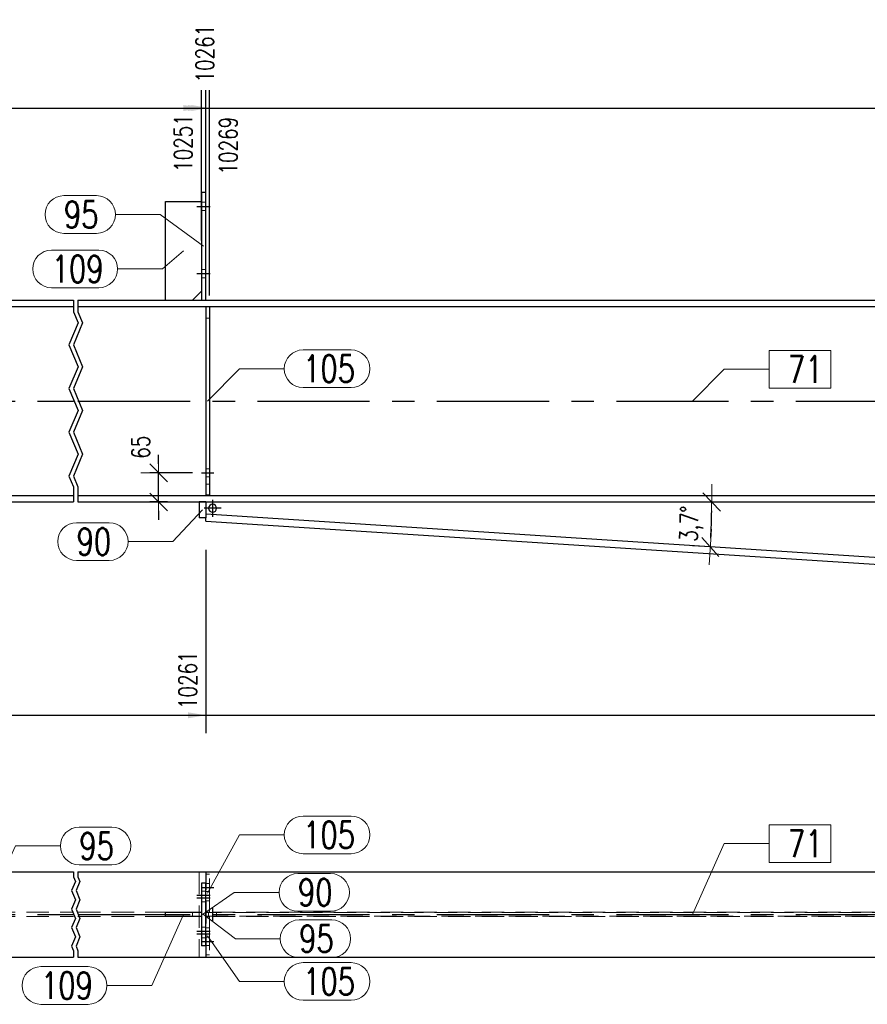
# Model space of a CAD drawing. Header units: millimetres. Extents: x 3528 to 4122, y 12541 to 12988.
# Tile 13 of 47: x 3693 to 3788, y 12707 to 12817. Entities that reach past the tile are written whole.
import ezdxf

# ---------------------------------------------------------------- set-up
doc = ezdxf.new("R2010")
doc.units = ezdxf.units.MM
doc.header["$LTSCALE"] = 10
doc.linetypes.add('HIDDEN', pattern=[0.375, 0.25, -0.125])
doc.linetypes.add('MITTE', pattern=[2, 1.25, -0.25, 0.25, -0.25])
doc.layers.get('Defpoints').update_dxf_attribs({"color": 1})
for name, color, linetype, lineweight in [('PS_DIM', 4, 'Continuous', 13), ('PS_Hidden', 2, 'HIDDEN', 9), ('PS_Pos', 1, 'Continuous', 15), ('PS_SOLID', 7, 'Continuous', 30)]:
    doc.layers.add(name, color=color, linetype=linetype, lineweight=lineweight)
doc.layers.add('PS_MID', color=5, linetype='MITTE')
doc.layers.add('PS_SHAPE', color=3, linetype='Continuous')
doc.styles.add('simplex', font='simplex.shx', dxfattribs={"width": 0.75})
doc.dimstyles.new('1_20_GŁ_DS1-LS20', dxfattribs={"dimtxt": 2, "dimasz": 2, "dimexe": 2, "dimexo": 5, "dimgap": 1, "dimtad": 1, "dimjust": 4, "dimdec": 0, "dimlfac": 20, "dimtxsty": 'simplex', "dimblk1": 'NONE', "dimsah": 1, "dimcen": 2, "dimclrd": 256, "dimclre": 256, "dimclrt": 4, "dimadec": 1, "dimazin": 0, "dimtfac": 1, "dimtdec": 0, "dimtmove": 2, "dimatfit": 3, "dimfxl": 1, "dimarcsym": 0})
doc.dimstyles.new('1_20_SC', dxfattribs={"dimtxt": 2, "dimasz": 1, "dimexe": 1, "dimexo": 1, "dimgap": 1, "dimtad": 1, "dimdec": 0, "dimlfac": 20, "dimtxsty": 'simplex', "dimblk": 'dimznak', "dimcen": 2, "dimclrd": 256, "dimclre": 256, "dimclrt": 4, "dimadec": 1, "dimazin": 0, "dimtfac": 1, "dimtdec": 0, "dimtix": 1, "dimtmove": 2, "dimatfit": 3, "dimldrblk": 'dim-grot', "dimfxl": 1, "dimarcsym": 0})

# ---------------------------------------------------------------- blocks, each defined once
blk = doc.blocks.new('*D54')
at = {"layer": 'Defpoints', "color": 0, "transparency": 16777216}
for p in [(3713.58, 12806.83), (3713.58, 12787.07), (3585.58, 12762.92)]:
    blk.add_point(p, dxfattribs=at)
at = {"layer": 'PS_DIM', "lineweight": -2, "transparency": 16777216}
for p, q in [((3585.58, 12767.92), (3585.58, 12808.83)), ((3713.58, 12792.07), (3713.58, 12808.83)), ((3585.58, 12806.83), (3711.58, 12806.83))]:
    blk.add_line(p, q, dxfattribs=at)
at = {"layer": 'PS_DIM', "transparency": 16777216}
blk.add_solid([(3711.58, 12807.16), (3711.58, 12806.5), (3713.58, 12806.83)], dxfattribs=at)
at = {"layer": 'PS_DIM', "color": 4, "transparency": 16777216, "insert": (3711.56, 12802.92), "char_height": 2, "attachment_point": 5, "rotation": 90, "style": 'simplex'}
blk.add_mtext('10251', dxfattribs=at)
blk = doc.blocks.new('_None')
blk = doc.blocks.new('*D55')
at = {"layer": 'Defpoints', "color": 0, "transparency": 16777216}
for p in [(3714.08, 12806.83), (3714.08, 12787), (3585.58, 12762.92)]:
    blk.add_point(p, dxfattribs=at)
at = {"layer": 'PS_DIM', "lineweight": -2, "transparency": 16777216}
for p, q in [((3585.58, 12767.92), (3585.58, 12808.83)), ((3714.08, 12792), (3714.08, 12808.83)), ((3585.58, 12806.83), (3712.08, 12806.83))]:
    blk.add_line(p, q, dxfattribs=at)
at = {"layer": 'PS_DIM', "transparency": 16777216}
blk.add_solid([(3712.08, 12807.16), (3712.08, 12806.5), (3714.08, 12806.83)], dxfattribs=at)
at = {"layer": 'PS_DIM', "color": 4, "transparency": 16777216, "insert": (3713.97, 12812.89), "char_height": 2, "attachment_point": 5, "rotation": 90, "style": 'simplex'}
blk.add_mtext('10261', dxfattribs=at)
blk = doc.blocks.new('*D56')
at = {"layer": 'Defpoints', "color": 0, "transparency": 16777216}
for p in [(3714.48, 12806.83), (3714.48, 12780.92), (3585.58, 12762.92)]:
    blk.add_point(p, dxfattribs=at)
at = {"layer": 'PS_DIM', "lineweight": -2, "transparency": 16777216}
for p, q in [((3585.58, 12767.92), (3585.58, 12808.83)), ((3714.48, 12785.92), (3714.48, 12808.83)), ((3585.58, 12806.83), (3712.48, 12806.83))]:
    blk.add_line(p, q, dxfattribs=at)
at = {"layer": 'PS_DIM', "transparency": 16777216}
blk.add_solid([(3712.48, 12807.16), (3712.48, 12806.5), (3714.48, 12806.83)], dxfattribs=at)
at = {"layer": 'PS_DIM', "color": 4, "transparency": 16777216, "insert": (3716.58, 12802.63), "char_height": 2, "attachment_point": 5, "rotation": 90, "style": 'simplex'}
blk.add_mtext('10269', dxfattribs=at)
blk = doc.blocks.new('*D57')
at = {"layer": 'Defpoints', "color": 0, "transparency": 16777216}
for p in [(3828.58, 12806.83), (3828.58, 12787.15), (3585.58, 12762.92)]:
    blk.add_point(p, dxfattribs=at)
at = {"layer": 'PS_DIM', "lineweight": -2, "transparency": 16777216}
for p, q in [((3585.58, 12767.92), (3585.58, 12808.83)), ((3828.58, 12792.15), (3828.58, 12808.83)), ((3585.58, 12806.83), (3826.58, 12806.83))]:
    blk.add_line(p, q, dxfattribs=at)
at = {"layer": 'PS_DIM', "transparency": 16777216}
blk.add_solid([(3826.58, 12807.16), (3826.58, 12806.5), (3828.58, 12806.83)], dxfattribs=at)
at = {"layer": 'PS_DIM', "color": 4, "transparency": 16777216, "insert": (3826.56, 12802.92), "char_height": 2, "attachment_point": 5, "rotation": 90, "style": 'simplex'}
blk.add_mtext('12551', dxfattribs=at)
blk = doc.blocks.new('*D58')
at = {"layer": 'Defpoints', "color": 0, "transparency": 16777216}
for p in [(3829.08, 12806.83), (3829.08, 12787.07), (3585.58, 12762.92)]:
    blk.add_point(p, dxfattribs=at)
at = {"layer": 'PS_DIM', "lineweight": -2, "transparency": 16777216}
for p, q in [((3585.58, 12767.92), (3585.58, 12808.83)), ((3829.08, 12792.07), (3829.08, 12808.83)), ((3585.58, 12806.83), (3827.08, 12806.83))]:
    blk.add_line(p, q, dxfattribs=at)
at = {"layer": 'PS_DIM', "transparency": 16777216}
blk.add_solid([(3827.08, 12807.16), (3827.08, 12806.5), (3829.08, 12806.83)], dxfattribs=at)
at = {"layer": 'PS_DIM', "color": 4, "transparency": 16777216, "insert": (3831.04, 12802.92), "char_height": 2, "attachment_point": 5, "rotation": 90, "style": 'simplex'}
blk.add_mtext('12561', dxfattribs=at)
blk = doc.blocks.new('*D59')
at = {"layer": 'Defpoints', "color": 0, "transparency": 16777216}
for p in [(3938.85, 12806.83), (3938.85, 12784.64), (3585.58, 12762.92)]:
    blk.add_point(p, dxfattribs=at)
at = {"layer": 'PS_DIM', "lineweight": -2, "transparency": 16777216}
for p, q in [((3585.58, 12767.92), (3585.58, 12808.83)), ((3938.85, 12789.64), (3938.85, 12808.83)), ((3585.58, 12806.83), (3936.85, 12806.83))]:
    blk.add_line(p, q, dxfattribs=at)
at = {"layer": 'PS_DIM', "transparency": 16777216}
blk.add_solid([(3936.85, 12807.16), (3936.85, 12806.5), (3938.85, 12806.83)], dxfattribs=at)
at = {"layer": 'PS_DIM', "color": 4, "transparency": 16777216, "insert": (3936.83, 12802.63), "char_height": 2, "attachment_point": 5, "rotation": 90, "style": 'simplex'}
blk.add_mtext('14756', dxfattribs=at)
blk = doc.blocks.new('*D60')
at = {"layer": 'Defpoints', "color": 0, "transparency": 16777216}
for p in [(3943.58, 12806.83), (3943.58, 12786.94), (3585.58, 12762.92)]:
    blk.add_point(p, dxfattribs=at)
at = {"layer": 'PS_DIM', "lineweight": -2, "transparency": 16777216}
for p, q in [((3585.58, 12767.92), (3585.58, 12808.83)), ((3943.58, 12791.94), (3943.58, 12808.83)), ((3585.58, 12806.83), (3941.58, 12806.83))]:
    blk.add_line(p, q, dxfattribs=at)
at = {"layer": 'PS_DIM', "transparency": 16777216}
blk.add_solid([(3941.58, 12807.16), (3941.58, 12806.5), (3943.58, 12806.83)], dxfattribs=at)
at = {"layer": 'PS_DIM', "color": 4, "transparency": 16777216, "insert": (3941.56, 12802.92), "char_height": 2, "attachment_point": 5, "rotation": 90, "style": 'simplex'}
blk.add_mtext('14851', dxfattribs=at)
blk = doc.blocks.new('*D61')
at = {"layer": 'Defpoints', "color": 0, "transparency": 16777216}
for p in [(3944.08, 12806.83), (3944.08, 12786.84), (3585.58, 12762.92)]:
    blk.add_point(p, dxfattribs=at)
at = {"layer": 'PS_DIM', "lineweight": -2, "transparency": 16777216}
for p, q in [((3585.58, 12767.92), (3585.58, 12808.83)), ((3944.08, 12791.84), (3944.08, 12808.83)), ((3585.58, 12806.83), (3942.08, 12806.83))]:
    blk.add_line(p, q, dxfattribs=at)
at = {"layer": 'PS_DIM', "transparency": 16777216}
blk.add_solid([(3942.08, 12807.16), (3942.08, 12806.5), (3944.08, 12806.83)], dxfattribs=at)
at = {"layer": 'PS_DIM', "color": 4, "transparency": 16777216, "insert": (3945.63, 12802.92), "char_height": 2, "attachment_point": 5, "rotation": 90, "style": 'simplex'}
blk.add_mtext('14861', dxfattribs=at)
blk = doc.blocks.new('*D62')
at = {"layer": 'Defpoints', "color": 0, "transparency": 16777216}
for p in [(3951.05, 12806.83), (3951.05, 12785.42), (3585.58, 12762.92)]:
    blk.add_point(p, dxfattribs=at)
at = {"layer": 'PS_DIM', "lineweight": -2, "transparency": 16777216}
for p, q in [((3585.58, 12767.92), (3585.58, 12808.83)), ((3951.05, 12790.42), (3951.05, 12808.83)), ((3585.58, 12806.83), (3949.05, 12806.83))]:
    blk.add_line(p, q, dxfattribs=at)
at = {"layer": 'PS_DIM', "transparency": 16777216}
blk.add_solid([(3949.05, 12807.16), (3949.05, 12806.5), (3951.05, 12806.83)], dxfattribs=at)
at = {"layer": 'PS_DIM', "color": 4, "transparency": 16777216, "insert": (3949.03, 12802.6), "char_height": 2, "attachment_point": 5, "rotation": 90, "style": 'simplex'}
blk.add_mtext('15000', dxfattribs=at)
blk = doc.blocks.new('*D63')
at = {"layer": 'Defpoints', "color": 0, "transparency": 16777216}
for p in [(3951.46, 12806.83), (3951.46, 12784.38), (3585.58, 12762.92)]:
    blk.add_point(p, dxfattribs=at)
at = {"layer": 'PS_DIM', "lineweight": -2, "transparency": 16777216}
for p, q in [((3585.58, 12767.92), (3585.58, 12808.83)), ((3951.46, 12789.38), (3951.46, 12808.83)), ((3585.58, 12806.83), (3949.46, 12806.83))]:
    blk.add_line(p, q, dxfattribs=at)
at = {"layer": 'PS_DIM', "transparency": 16777216}
blk.add_solid([(3949.46, 12807.16), (3949.46, 12806.5), (3951.46, 12806.83)], dxfattribs=at)
at = {"layer": 'PS_DIM', "color": 4, "transparency": 16777216, "insert": (3953.13, 12802.6), "char_height": 2, "attachment_point": 5, "rotation": 90, "style": 'simplex'}
blk.add_mtext('15008', dxfattribs=at)
blk = doc.blocks.new('*D67')
at = {"layer": 'Defpoints', "color": 0, "transparency": 16777216}
for p in [(3585.58, 12762.92), (3714.08, 12762.59), (3714.08, 12739.15)]:
    blk.add_point(p, dxfattribs=at)
at = {"layer": 'PS_DIM', "lineweight": -2, "transparency": 16777216}
for p, q in [((3585.58, 12757.92), (3585.58, 12737.15)), ((3714.08, 12757.59), (3714.08, 12737.15)), ((3585.58, 12739.15), (3712.08, 12739.15))]:
    blk.add_line(p, q, dxfattribs=at)
at = {"layer": 'PS_DIM', "transparency": 16777216}
blk.add_solid([(3712.08, 12739.48), (3712.08, 12738.81), (3714.08, 12739.15)], dxfattribs=at)
at = {"layer": 'PS_DIM', "color": 4, "transparency": 16777216, "insert": (3712.06, 12743.06), "char_height": 2, "attachment_point": 5, "rotation": 90, "style": 'simplex'}
blk.add_mtext('10261', dxfattribs=at)
blk = doc.blocks.new('*D68')
at = {"layer": 'Defpoints', "color": 0, "transparency": 16777216}
for p in [(3829.48, 12767.67), (3585.58, 12762.92), (3829.48, 12739.15)]:
    blk.add_point(p, dxfattribs=at)
at = {"layer": 'PS_DIM', "lineweight": -2, "transparency": 16777216}
for p, q in [((3829.48, 12762.67), (3829.48, 12737.15)), ((3585.58, 12757.92), (3585.58, 12737.15)), ((3585.58, 12739.15), (3827.48, 12739.15))]:
    blk.add_line(p, q, dxfattribs=at)
at = {"layer": 'PS_DIM', "transparency": 16777216}
blk.add_solid([(3827.48, 12739.48), (3827.48, 12738.81), (3829.48, 12739.15)], dxfattribs=at)
at = {"layer": 'PS_DIM', "color": 4, "transparency": 16777216, "insert": (3827.46, 12743.35), "char_height": 2, "attachment_point": 5, "rotation": 90, "style": 'simplex'}
blk.add_mtext('12569', dxfattribs=at)
blk = doc.blocks.new('*D69')
at = {"layer": 'Defpoints', "color": 0, "transparency": 16777216}
for p in [(3940.07, 12773.21), (3585.58, 12762.92), (3940.07, 12739.15)]:
    blk.add_point(p, dxfattribs=at)
at = {"layer": 'PS_DIM', "lineweight": -2, "transparency": 16777216}
for p, q in [((3940.07, 12768.21), (3940.07, 12737.15)), ((3585.58, 12757.92), (3585.58, 12737.15)), ((3585.58, 12739.15), (3938.07, 12739.15))]:
    blk.add_line(p, q, dxfattribs=at)
at = {"layer": 'PS_DIM', "transparency": 16777216}
blk.add_solid([(3938.07, 12739.48), (3938.07, 12738.81), (3940.07, 12739.15)], dxfattribs=at)
at = {"layer": 'PS_DIM', "color": 4, "transparency": 16777216, "insert": (3938.05, 12743.38), "char_height": 2, "attachment_point": 5, "rotation": 90, "style": 'simplex'}
blk.add_mtext('14780', dxfattribs=at)
blk = doc.blocks.new('*D70')
at = {"layer": 'Defpoints', "color": 0, "transparency": 16777216}
for p in [(3951.05, 12785.42), (3585.58, 12762.92), (3951.05, 12739.15)]:
    blk.add_point(p, dxfattribs=at)
at = {"layer": 'PS_DIM', "lineweight": -2, "transparency": 16777216}
for p, q in [((3951.05, 12780.42), (3951.05, 12737.15)), ((3585.58, 12757.92), (3585.58, 12737.15)), ((3585.58, 12739.15), (3949.05, 12739.15))]:
    blk.add_line(p, q, dxfattribs=at)
at = {"layer": 'PS_DIM', "transparency": 16777216}
blk.add_solid([(3949.05, 12739.48), (3949.05, 12738.81), (3951.05, 12739.15)], dxfattribs=at)
at = {"layer": 'PS_DIM', "color": 4, "transparency": 16777216, "insert": (3949.03, 12743.38), "char_height": 2, "attachment_point": 5, "rotation": 90, "style": 'simplex'}
blk.add_mtext('15000', dxfattribs=at)
blk = doc.blocks.new('*D71')
at = {"layer": 'Defpoints', "color": 0, "transparency": 16777216}
for p in [(3951.46, 12784.38), (3585.58, 12762.92), (3951.46, 12739.15)]:
    blk.add_point(p, dxfattribs=at)
at = {"layer": 'PS_DIM', "lineweight": -2, "transparency": 16777216}
for p, q in [((3951.46, 12779.38), (3951.46, 12737.15)), ((3585.58, 12757.92), (3585.58, 12737.15)), ((3585.58, 12739.15), (3949.46, 12739.15))]:
    blk.add_line(p, q, dxfattribs=at)
at = {"layer": 'PS_DIM', "transparency": 16777216}
blk.add_solid([(3949.46, 12739.48), (3949.46, 12738.81), (3951.46, 12739.15)], dxfattribs=at)
at = {"layer": 'PS_DIM', "color": 4, "transparency": 16777216, "insert": (3953.05, 12743.38), "char_height": 2, "attachment_point": 5, "rotation": 90, "style": 'simplex'}
blk.add_mtext('15008', dxfattribs=at)
blk = doc.blocks.new('dimznak')
at = {"color": 0}
for points in [[(0, 2), (0, -2)], [(-2, 0), (2, 0)]]:
    blk.add_lwpolyline(points, dxfattribs=at)
at = {"color": 2}
blk.add_lwpolyline([(1, 1), (-1, -1)], dxfattribs=at)
blk = doc.blocks.new('*D73')
at = {"layer": 'Defpoints', "color": 0, "transparency": 16777216}
for p in [(3708.82, 12766.17), (3713.58, 12766.17), (3710.82, 12762.92)]:
    blk.add_point(p, dxfattribs=at)
at = {"layer": 'PS_DIM', "lineweight": -2, "transparency": 16777216}
for p, q in [((3708.82, 12767.17), (3708.82, 12768.17)), ((3712.58, 12766.17), (3707.82, 12766.17)), ((3708.82, 12762.92), (3708.82, 12766.17)), ((3709.82, 12762.92), (3707.82, 12762.92)), ((3708.82, 12761.92), (3708.82, 12760.92))]:
    blk.add_line(p, q, dxfattribs=at)
for p, rotation in [((3708.82, 12766.17), 270), ((3708.82, 12762.92), 90)]:
    blk.add_blockref('dimznak', p, dxfattribs=dict(at, rotation=rotation))
at = {"layer": 'PS_DIM', "color": 4, "transparency": 16777216, "insert": (3706.82, 12769.02), "char_height": 2, "attachment_point": 5, "rotation": 90, "style": 'simplex'}
blk.add_mtext('65', dxfattribs=at)
blk = doc.blocks.new('dim-grot')
blk.add_hatch(color=256).paths.add_polyline_path([(0, 0), (-2, 0.5), (-2, -0.5)])
blk.add_lwpolyline([(0, 0), (-2, 0.5), (-2, -0.5), (0, 0)])
blk = doc.blocks.new('*D74')
at = {"layer": 'Defpoints', "color": 0, "transparency": 16777216}
for p in [(3699.83, 12762.92), (3930.82, 12762.92), (3714.11, 12761.55), (3770.39, 12759.58), (3917.18, 12748.4)]:
    blk.add_point(p, dxfattribs=at)
at = {"layer": 'PS_DIM', "lineweight": -2, "transparency": 16777216}
blk.add_arc((3692.86, 12762.92), 77.6, 357.033, 359.2616, dxfattribs=at)
for p, rotation in [((3770.46, 12762.92), 89.63081303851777), ((3770.3, 12757.91), 266.663851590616)]:
    blk.add_blockref('dimznak', p, dxfattribs=dict(at, rotation=rotation))
at = {"layer": 'PS_DIM', "color": 4, "transparency": 16777216, "insert": (3768.23, 12760.48), "char_height": 2, "attachment_point": 5, "rotation": 88.1473, "style": 'simplex'}
blk.add_mtext('3,7°', dxfattribs=at)
blk = doc.blocks.new('*D76')
at = {"layer": 'Defpoints', "color": 0, "transparency": 16777216}
for p in [(3950.71, 12785.05), (3699.83, 12762.92), (3930.82, 12762.92), (3918.19, 12759.3), (3916.62, 12747.12)]:
    blk.add_point(p, dxfattribs=at)
at = {"layer": 'PS_DIM', "lineweight": -2, "transparency": 16777216}
blk.add_arc((3930.82, 12762.92), 13.14, 184.3615, 223.6845, dxfattribs=at)
for p, rotation in [((3917.68, 12762.92), 92.18076421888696), ((3922.04, 12753.15), 315.8652371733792)]:
    blk.add_blockref('dimznak', p, dxfattribs=dict(at, rotation=rotation))
at = {"layer": 'PS_DIM', "color": 4, "transparency": 16777216, "insert": (3920.82, 12758.46), "char_height": 2, "attachment_point": 5, "rotation": 294.023, "style": 'simplex'}
blk.add_mtext('48,0°', dxfattribs=at)
blk = doc.blocks.new('*D79')
at = {"layer": 'Defpoints', "color": 0, "transparency": 16777216}
for p in [(3699.83, 12784.69), (3950.39, 12784.69), (3939.17, 12777.89), (3925.66, 12776.69), (3939.67, 12773.17)]:
    blk.add_point(p, dxfattribs=at)
at = {"layer": 'PS_DIM', "lineweight": -2, "transparency": 16777216}
blk.add_line((3939.78, 12772.17), (3940.15, 12768.7), dxfattribs=at)
blk.add_arc((3938.44, 12784.69), 15.08, 183.8005, 272.2916, dxfattribs=at)
for p, rotation in [((3923.36, 12784.69), 91.90022571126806), ((3940.04, 12769.7), 4.191777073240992)]:
    blk.add_blockref('dimznak', p, dxfattribs=dict(at, rotation=rotation))
at = {"layer": 'PS_DIM', "color": 4, "transparency": 16777216, "insert": (3929.82, 12775.11), "char_height": 2, "attachment_point": 5, "rotation": 318.046, "style": 'simplex'}
blk.add_mtext('96,1°', dxfattribs=at)
blk = doc.blocks.new('*X287')
at = {"color": 1}
for p, q in [((3699.33, 12785.42), (3699.33, 12784.1)), ((3699.83, 12785.42), (3699.83, 12784.1)), ((3699.33, 12784.1), (3699.85, 12782.88)), ((3699.83, 12784.1), (3700.35, 12782.88)), ((3699.85, 12782.88), (3698.82, 12780.44)), ((3700.35, 12782.88), (3699.32, 12780.44)), ((3698.82, 12780.44), (3699.85, 12778)), ((3699.32, 12780.44), (3700.35, 12778)), ((3699.85, 12778), (3698.82, 12775.57)), ((3700.35, 12778), (3699.32, 12775.57)), ((3698.82, 12775.57), (3699.85, 12773.13)), ((3699.32, 12775.57), (3700.35, 12773.13)), ((3699.85, 12773.13), (3698.82, 12770.69)), ((3700.35, 12773.13), (3699.32, 12770.69)), ((3698.82, 12770.69), (3699.85, 12768.25)), ((3699.32, 12770.69), (3700.35, 12768.25)), ((3699.85, 12768.25), (3698.82, 12765.81)), ((3700.35, 12768.25), (3699.32, 12765.81)), ((3698.82, 12765.81), (3699.33, 12764.59)), ((3699.32, 12765.81), (3699.83, 12764.59)), ((3699.33, 12764.59), (3699.33, 12762.92)), ((3699.83, 12764.59), (3699.83, 12762.92))]:
    blk.add_line(p, q, dxfattribs=at)
at = {"layer": 'PS_Hidden', "color": 2, "linetype": 'HIDDEN'}
for p, q in [((3714.08, 12796.32), (3713.58, 12796.32)), ((3714.08, 12795.42), (3713.58, 12795.42)), ((3714.08, 12788.82), (3713.58, 12788.82)), ((3714.08, 12787.92), (3713.58, 12787.92)), ((3714.08, 12783.42), (3714.48, 12783.42)), ((3714.48, 12766.62), (3714.08, 12766.62)), ((3714.48, 12765.72), (3714.08, 12765.72)), ((3714.48, 12764.92), (3714.08, 12764.92))]:
    blk.add_line(p, q, dxfattribs=at)
at = {"layer": 'PS_MID', "color": 5, "linetype": 'MITTE'}
for p, q in [((3713.08, 12795.87), (3714.58, 12795.87)), ((3713.08, 12795.87), (3714.58, 12795.87)), ((3713.08, 12795.87), (3714.58, 12795.87)), ((3713.08, 12795.87), (3714.58, 12795.87)), ((3713.08, 12788.37), (3714.58, 12788.37)), ((3713.08, 12788.37), (3714.58, 12788.37)), ((3713.08, 12788.37), (3714.58, 12788.37)), ((3713.08, 12788.37), (3714.58, 12788.37)), ((3675.33, 12774.17), (3699.33, 12774.17)), ((3699.83, 12774.17), (3953.55, 12774.17)), ((3713.58, 12766.17), (3714.98, 12766.17)), ((3713.58, 12766.17), (3714.98, 12766.17)), ((3714.83, 12763.17), (3714.83, 12761.27)), ((3715.78, 12762.22), (3713.88, 12762.22))]:
    blk.add_line(p, q, dxfattribs=at)
at = {"layer": 'PS_SOLID', "color": 7, "linetype": 'Continuous'}
for p, q in [((3713.58, 12797.42), (3713.58, 12785.42)), ((3714.08, 12797.42), (3713.58, 12797.42)), ((3714.08, 12785.42), (3714.08, 12797.42)), ((3709.58, 12785.42), (3709.58, 12796.42)), ((3709.58, 12796.42), (3713.58, 12796.42)), ((3712.58, 12785.42), (3713.58, 12786.42)), ((3675.33, 12785.42), (3699.33, 12785.42)), ((3675.33, 12784.69), (3699.33, 12784.69)), ((3699.83, 12785.42), (3951.05, 12785.42)), ((3699.83, 12784.69), (3950.39, 12784.69)), ((3714.08, 12784.67), (3714.08, 12763.67)), ((3714.48, 12784.67), (3714.08, 12784.67)), ((3714.48, 12784.67), (3714.48, 12763.67)), ((3675.33, 12763.65), (3699.33, 12763.65)), ((3675.33, 12762.92), (3699.33, 12762.92)), ((3699.83, 12763.65), (3931.48, 12763.65)), ((3699.83, 12762.92), (3930.82, 12762.92)), ((3713.33, 12762.92), (3713.33, 12761.17)), ((3714.08, 12762.92), (3713.33, 12762.92)), ((3714.48, 12763.67), (3714.08, 12763.67)), ((3714.08, 12762.92), (3714.08, 12761.17)), ((3714.06, 12760.8), (3714.11, 12761.55)), ((3714.11, 12761.55), (3714.08, 12761.55)), ((3917.18, 12748.4), (3714.11, 12761.55)), ((3714.08, 12761.17), (3713.33, 12761.17)), ((3714.06, 12760.8), (3917.09, 12747.65))]:
    blk.add_line(p, q, dxfattribs=at)
at = {"layer": 'PS_SOLID', "color": 7, "extrusion": (0, 0, -1)}
blk.add_circle((-3714.83, 12762.22), 0.45, dxfattribs=at)
blk = doc.blocks.new('*X292')
at = {"color": 1}
for p, q in [((3783.73, 12779.81), (3776.85, 12779.81)), ((3776.85, 12779.81), (3776.85, 12775.61)), ((3783.73, 12775.61), (3783.73, 12779.81)), ((3768.31, 12774.17), (3771.85, 12777.71)), ((3771.85, 12777.71), (3776.85, 12777.71)), ((3776.85, 12775.61), (3783.73, 12775.61))]:
    blk.add_line(p, q, dxfattribs=at)
at = {"color": 30, "style": 'simplex', "width": 0.75}
blk.add_text('71', height=3, dxfattribs=at).set_placement((3778.95, 12776.21))
blk = doc.blocks.new('*X306')
at = {"color": 1}
for p, q in [((3724.92, 12779.87), (3730.27, 12779.87)), ((3714.28, 12774.17), (3717.82, 12777.77)), ((3717.82, 12777.77), (3722.82, 12777.77)), ((3724.92, 12775.67), (3730.27, 12775.67))]:
    blk.add_line(p, q, dxfattribs=at)
for centre, start, end in [((3724.92, 12777.77), 90, 270), ((3730.27, 12777.77), 270, 90)]:
    blk.add_arc(centre, 2.1, start, end, dxfattribs=at)
at = {"color": 2, "style": 'simplex', "width": 0.75}
blk.add_text('105', height=3, dxfattribs=at).set_placement((3724.92, 12776.27))
blk = doc.blocks.new('*X307')
at = {"color": 1}
for p, q in [((3724.92, 12779.87), (3730.27, 12779.87)), ((3714.28, 12774.17), (3717.82, 12777.77)), ((3717.82, 12777.77), (3722.82, 12777.77)), ((3724.92, 12775.67), (3730.27, 12775.67))]:
    blk.add_line(p, q, dxfattribs=at)
for centre, start, end in [((3724.92, 12777.77), 90, 270), ((3730.27, 12777.77), 270, 90)]:
    blk.add_arc(centre, 2.1, start, end, dxfattribs=at)
at = {"color": 2, "style": 'simplex', "width": 0.75}
blk.add_text('105', height=3, dxfattribs=at).set_placement((3724.92, 12776.27))
blk = doc.blocks.new('*X308')
at = {"color": 1}
for p, q in [((3696.89, 12790.99), (3702.14, 12790.99)), ((3711.58, 12790.92), (3709.24, 12788.89)), ((3704.24, 12788.89), (3709.24, 12788.89)), ((3696.89, 12786.79), (3702.14, 12786.79))]:
    blk.add_line(p, q, dxfattribs=at)
for centre, start, end in [((3696.89, 12788.89), 90, 270), ((3702.14, 12788.89), 270, 90)]:
    blk.add_arc(centre, 2.1, start, end, dxfattribs=at)
at = {"color": 2, "style": 'simplex', "width": 0.75}
blk.add_text('109', height=3, dxfattribs=at).set_placement((3696.89, 12787.39))
blk = doc.blocks.new('*X309')
at = {"color": 1}
for p, q in [((3713.71, 12762.05), (3710.41, 12758.51)), ((3699.67, 12760.61), (3703.31, 12760.61)), ((3705.41, 12758.51), (3710.41, 12758.51)), ((3699.67, 12756.41), (3703.31, 12756.41))]:
    blk.add_line(p, q, dxfattribs=at)
for centre, start, end in [((3699.67, 12758.51), 90, 270), ((3703.31, 12758.51), 270, 90)]:
    blk.add_arc(centre, 2.1, start, end, dxfattribs=at)
at = {"color": 2, "style": 'simplex', "width": 0.75}
blk.add_text('90', height=3, dxfattribs=at).set_placement((3699.67, 12757.01))
blk = doc.blocks.new('*X310')
at = {"color": 1}
for p, q in [((3698.26, 12797.06), (3701.9, 12797.06)), ((3704, 12794.96), (3709, 12794.96)), ((3713.83, 12791.42), (3709, 12794.96)), ((3698.26, 12792.86), (3701.9, 12792.86))]:
    blk.add_line(p, q, dxfattribs=at)
for centre, start, end in [((3698.26, 12794.96), 90, 270), ((3701.9, 12794.96), 270, 90)]:
    blk.add_arc(centre, 2.1, start, end, dxfattribs=at)
at = {"color": 2, "style": 'simplex', "width": 0.75}
blk.add_text('95', height=3, dxfattribs=at).set_placement((3698.26, 12793.46))
blk = doc.blocks.new('*X330')
at = {"color": 1}
for p, q in [((3699.33, 12721.7), (3699.33, 12721.15)), ((3699.33, 12721.15), (3699.55, 12720.63)), ((3699.83, 12721.7), (3699.83, 12721.15)), ((3699.83, 12721.15), (3700.05, 12720.63)), ((3699.55, 12720.63), (3699.11, 12719.6)), ((3700.05, 12720.63), (3699.61, 12719.6)), ((3699.11, 12719.6), (3699.55, 12718.57)), ((3699.61, 12719.6), (3700.05, 12718.57)), ((3699.55, 12718.57), (3699.11, 12717.54)), ((3700.05, 12718.57), (3699.61, 12717.54)), ((3699.11, 12717.54), (3699.55, 12716.51)), ((3699.55, 12716.51), (3699.11, 12715.48)), ((3699.61, 12717.54), (3700.05, 12716.51)), ((3700.05, 12716.51), (3699.61, 12715.48)), ((3699.11, 12715.48), (3699.55, 12714.45)), ((3699.61, 12715.48), (3700.05, 12714.45)), ((3699.55, 12714.45), (3699.11, 12713.42)), ((3700.05, 12714.45), (3699.61, 12713.42)), ((3699.11, 12713.42), (3699.33, 12712.91)), ((3699.61, 12713.42), (3699.83, 12712.91)), ((3699.33, 12712.91), (3699.33, 12712.2)), ((3699.83, 12712.91), (3699.83, 12712.2))]:
    blk.add_line(p, q, dxfattribs=at)
at = {"layer": 'PS_Hidden', "color": 2, "linetype": 'HIDDEN'}
for p, q in [((3713.33, 12721.7), (3713.33, 12712.2)), ((3714.06, 12721.7), (3714.06, 12712.2)), ((3714.08, 12721.7), (3714.08, 12721.45)), ((3714.08, 12721.45), (3714.08, 12720.45)), ((3714.48, 12721.45), (3714.08, 12721.45)), ((3714.11, 12712.2), (3714.11, 12721.7)), ((3714.48, 12718.45), (3714.48, 12721.45)), ((3714.48, 12720.4), (3714.08, 12720.4)), ((3713.58, 12719.55), (3714.08, 12719.55)), ((3714.48, 12719.5), (3714.08, 12719.5)), ((3713.58, 12718.35), (3714.08, 12718.35)), ((3714.08, 12718.45), (3714.48, 12718.45)), ((3714.48, 12718.45), (3714.48, 12717.2)), ((3675.33, 12717.19), (3699.33, 12717.19)), ((3675.33, 12716.72), (3699.33, 12716.72)), ((3699.83, 12717.19), (3950.39, 12717.19)), ((3699.83, 12716.72), (3950.39, 12716.72)), ((3712.58, 12717.15), (3712.58, 12716.75)), ((3714.48, 12717.2), (3714.08, 12717.2)), ((3824.58, 12717.15), (3714.08, 12717.15)), ((3714.08, 12716.75), (3824.58, 12716.75)), ((3714.08, 12716.7), (3714.48, 12716.7)), ((3714.38, 12716.75), (3714.38, 12717.15)), ((3714.48, 12716.7), (3714.48, 12715.45)), ((3715.28, 12716.75), (3715.28, 12717.15)), ((3713.58, 12715.55), (3714.08, 12715.55)), ((3714.48, 12715.45), (3714.08, 12715.45)), ((3714.48, 12715.45), (3714.48, 12712.45)), ((3713.58, 12714.35), (3714.08, 12714.35)), ((3714.48, 12714.4), (3714.08, 12714.4)), ((3714.48, 12713.5), (3714.08, 12713.5)), ((3714.08, 12713.45), (3714.08, 12712.45)), ((3714.08, 12712.45), (3714.08, 12712.2)), ((3714.48, 12712.45), (3714.08, 12712.45))]:
    blk.add_line(p, q, dxfattribs=at)
at = {"layer": 'PS_MID', "color": 5, "linetype": 'MITTE'}
for p, q in [((3713.58, 12719.95), (3714.98, 12719.95)), ((3713.08, 12719.1), (3714.58, 12719.1)), ((3713.08, 12719.1), (3714.58, 12719.1)), ((3713.08, 12718.8), (3714.58, 12718.8)), ((3713.08, 12718.8), (3714.58, 12718.8)), ((3714.83, 12717.65), (3714.83, 12716.25)), ((3675.33, 12716.95), (3699.33, 12716.95)), ((3699.83, 12716.95), (3953.55, 12716.95)), ((3713.08, 12715.1), (3714.58, 12715.1)), ((3713.08, 12715.1), (3714.58, 12715.1)), ((3713.08, 12714.8), (3714.58, 12714.8)), ((3713.08, 12714.8), (3714.58, 12714.8)), ((3713.58, 12713.95), (3714.98, 12713.95))]:
    blk.add_line(p, q, dxfattribs=at)
at = {"layer": 'PS_SOLID', "color": 7, "linetype": 'Continuous'}
for p, q in [((3675.33, 12721.7), (3699.33, 12721.7)), ((3699.83, 12721.7), (3951.05, 12721.7)), ((3713.58, 12720.45), (3713.58, 12713.45)), ((3714.08, 12720.45), (3713.58, 12720.45)), ((3714.08, 12713.45), (3714.08, 12720.45)), ((3709.58, 12716.75), (3709.58, 12717.15)), ((3713.58, 12717.15), (3709.58, 12717.15)), ((3709.58, 12716.75), (3713.58, 12716.75)), ((3714.08, 12713.45), (3713.58, 12713.45)), ((3675.33, 12712.2), (3699.33, 12712.2)), ((3699.83, 12712.2), (3951.05, 12712.2))]:
    blk.add_line(p, q, dxfattribs=at)
blk = doc.blocks.new('*X335')
at = {"color": 1}
for p, q in [((3783.73, 12726.94), (3776.85, 12726.94)), ((3776.85, 12726.94), (3776.85, 12722.74)), ((3783.73, 12722.74), (3783.73, 12726.94)), ((3768.31, 12716.95), (3771.85, 12724.84)), ((3771.85, 12724.84), (3776.85, 12724.84)), ((3776.85, 12722.74), (3783.73, 12722.74))]:
    blk.add_line(p, q, dxfattribs=at)
at = {"color": 30, "style": 'simplex', "width": 0.75}
blk.add_text('71', height=3, dxfattribs=at).set_placement((3778.95, 12723.34))
blk = doc.blocks.new('*X347')
at = {"color": 1}
for p, q in [((3699.97, 12726.68), (3703.61, 12726.68)), ((3689.33, 12716.95), (3692.87, 12724.58)), ((3692.87, 12724.58), (3697.87, 12724.58)), ((3699.97, 12722.48), (3703.61, 12722.48))]:
    blk.add_line(p, q, dxfattribs=at)
for centre, start, end in [((3699.97, 12724.58), 90, 270), ((3703.61, 12724.58), 270, 90)]:
    blk.add_arc(centre, 2.1, start, end, dxfattribs=at)
at = {"color": 2, "style": 'simplex', "width": 0.75}
blk.add_text('95', height=3, dxfattribs=at).set_placement((3699.97, 12723.08))
blk = doc.blocks.new('*X349')
at = {"color": 1}
for p, q in [((3724.34, 12721.5), (3727.98, 12721.5)), ((3713.71, 12716.95), (3717.24, 12719.4)), ((3717.24, 12719.4), (3722.24, 12719.4)), ((3724.34, 12717.3), (3727.98, 12717.3))]:
    blk.add_line(p, q, dxfattribs=at)
for centre, start, end in [((3724.34, 12719.4), 90, 270), ((3727.98, 12719.4), 270, 90)]:
    blk.add_arc(centre, 2.1, start, end, dxfattribs=at)
at = {"color": 2, "style": 'simplex', "width": 0.75}
blk.add_text('90', height=3, dxfattribs=at).set_placement((3724.34, 12717.9))
blk = doc.blocks.new('*X350')
at = {"color": 1}
for p, q in [((3713.83, 12716.95), (3717.37, 12714.24)), ((3724.47, 12716.34), (3728.11, 12716.34)), ((3717.37, 12714.24), (3722.37, 12714.24)), ((3724.47, 12712.14), (3728.11, 12712.14))]:
    blk.add_line(p, q, dxfattribs=at)
for centre, start, end in [((3724.47, 12714.24), 90, 270), ((3728.11, 12714.24), 270, 90)]:
    blk.add_arc(centre, 2.1, start, end, dxfattribs=at)
at = {"color": 2, "style": 'simplex', "width": 0.75}
blk.add_text('95', height=3, dxfattribs=at).set_placement((3724.47, 12712.74))
blk = doc.blocks.new('*X351')
at = {"color": 1}
for p, q in [((3711.58, 12716.95), (3708.05, 12709.03)), ((3695.7, 12711.13), (3700.95, 12711.13)), ((3703.05, 12709.03), (3708.05, 12709.03)), ((3695.7, 12706.93), (3700.95, 12706.93))]:
    blk.add_line(p, q, dxfattribs=at)
for centre, start, end in [((3695.7, 12709.03), 90, 270), ((3700.95, 12709.03), 270, 90)]:
    blk.add_arc(centre, 2.1, start, end, dxfattribs=at)
at = {"color": 2, "style": 'simplex', "width": 0.75}
blk.add_text('109', height=3, dxfattribs=at).set_placement((3695.7, 12707.53))
blk = doc.blocks.new('*X352')
at = {"color": 1}
for p, q in [((3714.28, 12714.58), (3717.82, 12709.48)), ((3724.92, 12711.58), (3730.27, 12711.58)), ((3717.82, 12709.48), (3722.82, 12709.48)), ((3724.92, 12707.38), (3730.27, 12707.38))]:
    blk.add_line(p, q, dxfattribs=at)
for centre, start, end in [((3724.92, 12709.48), 90, 270), ((3730.27, 12709.48), 270, 90)]:
    blk.add_arc(centre, 2.1, start, end, dxfattribs=at)
at = {"color": 2, "style": 'simplex', "width": 0.75}
blk.add_text('105', height=3, dxfattribs=at).set_placement((3724.92, 12707.98))
blk = doc.blocks.new('*X353')
at = {"color": 1}
for p, q in [((3724.92, 12727.92), (3730.27, 12727.92)), ((3714.28, 12719.33), (3717.82, 12725.82)), ((3717.82, 12725.82), (3722.82, 12725.82)), ((3724.92, 12723.72), (3730.27, 12723.72))]:
    blk.add_line(p, q, dxfattribs=at)
for centre, start, end in [((3724.92, 12725.82), 90, 270), ((3730.27, 12725.82), 270, 90)]:
    blk.add_arc(centre, 2.1, start, end, dxfattribs=at)
at = {"color": 2, "style": 'simplex', "width": 0.75}
blk.add_text('105', height=3, dxfattribs=at).set_placement((3724.92, 12724.32))

msp = doc.modelspace()

# ---------------------------------------------------------------- block references
at = {"layer": 'PS_Pos'}
for name in ['*X310', '*X308', '*X306', '*X307', '*X292', '*X309', '*X353', '*X347', '*X335', '*X349', '*X351', '*X350', '*X352']:
    msp.add_blockref(name, (0, 0), dxfattribs=at)
at = {"layer": 'PS_SHAPE'}
for name in ['*X287', '*X330']:
    msp.add_blockref(name, (0, 0), dxfattribs=at)

# ---------------------------------------------------------------- dimensions: what is measured, and where the dimension line sits
at = {"layer": 'PS_DIM'}
for base, p2, text, picture, middle in [((3714.081, 12806.83), (3714.081, 12787.004), '10261', '*D55', (3713.967, 12812.887)), ((3713.581, 12806.83), (3713.581, 12787.071), '10251', '*D54', (3711.561, 12802.917)), ((3714.481, 12806.83), (3714.481, 12780.918), '10269', '*D56', (3716.579, 12802.632)), ((3828.581, 12806.83), (3828.581, 12787.15), '12551', '*D57', (3826.561, 12802.917)), ((3829.081, 12806.83), (3829.081, 12787.066), '12561', '*D58', (3831.041, 12802.917)), ((3938.848, 12806.83), (3938.848, 12784.644), '14756', '*D59', (3936.828, 12802.632)), ((3943.581, 12806.83), (3943.581, 12786.941), '14851', '*D60', (3941.561, 12802.917)), ((3944.081, 12806.83), (3944.081, 12786.841), '14861', '*D61', (3945.634, 12802.917)), ((3951.047, 12806.83), (3951.047, 12785.422), '15000', '*D62', (3949.027, 12802.596)), ((3951.456, 12806.83), (3951.456, 12784.382), '15008', '*D63', (3953.131, 12802.596)), ((3951.047, 12739.148), (3951.047, 12785.422), '15000', '*D70', (3949.027, 12743.383)), ((3951.456, 12739.148), (3951.456, 12784.382), '15008', '*D71', (3953.045, 12743.383)), ((3940.068, 12739.148), (3940.068, 12773.209), '14780', '*D69', (3938.048, 12743.383)), ((3829.481, 12739.148), (3829.481, 12767.672), '12569', '*D68', (3827.461, 12743.347)), ((3714.081, 12739.148), (3714.081, 12762.593), '10261', '*D67', (3712.061, 12743.061))]:
    dim = msp.add_linear_dim(base=base, p1=(3585.581, 12762.922), p2=p2, text=text, dimstyle='1_20_GŁ_DS1-LS20', dxfattribs=at)
    dim.commit()
    dim.dimension.update_dxf_attribs({"geometry": picture, "text_midpoint": middle, "dimtype": 128, "text_rotation": 90})
for base, line1, line2, picture, middle in [((3925.657, 12776.695), ((3699.831, 12784.692), (3950.391, 12784.692)), ((3939.671, 12773.167), (3939.166, 12777.89)), '*D79', (3929.824, 12775.107)), ((3918.191, 12759.297), ((3950.713, 12785.05), (3916.618, 12747.122)), ((3699.831, 12762.922), (3930.821, 12762.922)), '*D76', (3920.82, 12758.465)), ((3770.387, 12759.578), ((3699.831, 12762.922), (3930.821, 12762.922)), ((3917.18, 12748.395), (3714.106, 12761.546)), '*D74', (3768.229, 12760.484))]:
    dim = msp.add_angular_dim_2l(base=base, line1=line1, line2=line2, dimstyle='1_20_SC', dxfattribs=at)
    dim.commit()
    dim.dimension.update_dxf_attribs({"geometry": picture, "text_midpoint": middle})
dim = msp.add_linear_dim(base=(3708.816, 12766.172), p1=(3710.817, 12762.922), p2=(3713.581, 12766.172), angle=90, dimstyle='1_20_SC', dxfattribs=at)
dim.commit()
dim.dimension.update_dxf_attribs({"geometry": '*D73', "text_midpoint": (3706.816, 12769.016), "dimtype": 128})

doc.saveas('drawing.dxf')
